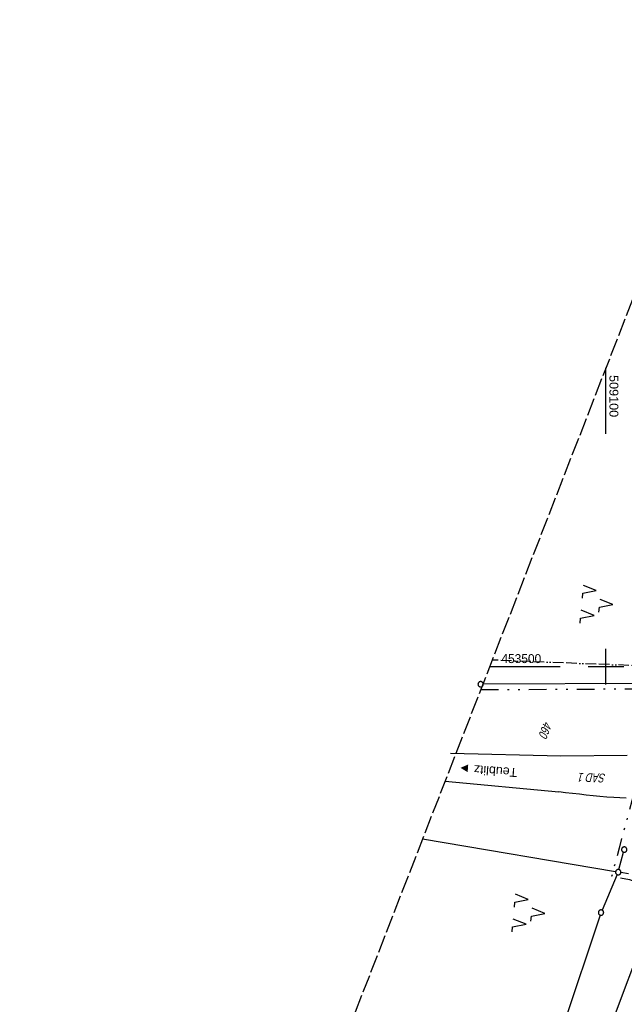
# Model space of a CAD drawing. Extents: x 508935 to 509681, y 453001 to 454023.
# Tile 12 of 36: x 508935 to 509105, y 453405 to 453682. Entities that reach past the tile are written whole.
import ezdxf

# ---------------------------------------------------------------- set-up
doc = ezdxf.new("R2010")
doc.units = 0
doc.header["$LTSCALE"] = 10
doc.header["$MEASUREMENT"] = 0
for name, pattern in [('ACAD_ISO13W100', [36, 12, -3, 12, -3, 0, -3, 0, -3]), ('LT00', [0]), ('LT09', [0.54, 0.2, -0.1, 0.02, -0.1, 0.02, -0.1]), ('LT14', [0.6, 0.5, -0.1])]:
    doc.linetypes.add(name, pattern=pattern)
doc.layers.get('0').update_dxf_attribs({"linetype": 'LT00'})
for name, color, linetype in [('--EK_FBR', 1, 'LT00'), ('DFK_BES-WEGE', 255, 'LT00'), ('DFK_FLUR_NR', 250, 'LT00'), ('DFK_GZPKT', 250, 'LT00'), ('DFK_KATASTER', 250, 'LT00'), ('DFK_NUTZUNG', 250, 'LT00'), ('DFK_TOPO-ANL', 252, 'LT00'), ('GASLTG', 250, 'ACAD_ISO13W100'), ('GEMARKUNGSGRENZE', 3, 'LT09'), ('ORTSRICHTUNG', 7, 'Continuous'), ('V118_AFBR_BAB', 250, 'LT00'), ('V118_RASTER', 250, 'LT00')]:
    doc.layers.add(name, color=color, linetype=linetype)
doc.layers.add('-BLATT_118-RAND', color=7, linetype='LT14', plot=False)
doc.styles.add('Beschrift', font='ARIAL.TTF')
doc.styles.get("Standard").update_dxf_attribs({"font": 'ARIAL.TTF'})

# ---------------------------------------------------------------- blocks, each defined once
blk = doc.blocks.new('SYMB7010')
at = {"color": 0, "linetype": 'ByBlock'}
for points in [[(-0.031408, 0.499213), (-0.093728, 0.49134), (-0.15457, 0.475719), (-0.212975, 0.452595), (-0.268021, 0.422333), (-0.31884, 0.385411), (-0.36463, 0.342411), (-0.40467, 0.29401), (-0.438329, 0.240973), (-0.465074, 0.184136), (-0.484486, 0.124395), (-0.496256, 0.062692), (-0.5002, 0)], [(-0.5002, 0), (-0.496256, -0.062692), (-0.484486, -0.124395), (-0.465075, -0.184136), (-0.438329, -0.240973), (-0.404671, -0.29401), (-0.36463, -0.342411), (-0.31884, -0.385411), (-0.268021, -0.422333), (-0.212975, -0.452595), (-0.154571, -0.475719), (-0.093728, -0.49134), (-0.031408, -0.499213), (0.031408, -0.499213)], [(0.5002, 0), (0.496256, 0.062692), (0.484485, 0.124395), (0.465074, 0.184136), (0.438329, 0.240973), (0.40467, 0.29401), (0.36463, 0.342411), (0.31884, 0.385411), (0.268021, 0.422333), (0.212975, 0.452595), (0.15457, 0.475719), (0.093728, 0.49134), (0.031408, 0.499213), (-0.031408, 0.499213)], [(0.031408, -0.499213), (0.093728, -0.491341), (0.15457, -0.475719), (0.212975, -0.452595), (0.268021, -0.422333), (0.31884, -0.385411), (0.36463, -0.342411), (0.404671, -0.294011), (0.438329, -0.240974), (0.465075, -0.184136), (0.484486, -0.124395), (0.496256, -0.062692), (0.500201, 0)]]:
    blk.add_lwpolyline(points, dxfattribs=at)
blk = doc.blocks.new('SYMB7221')
at = {"color": 0, "linetype": 'ByBlock'}
for p, q in [((0, 0.435), (-0.11, 0.065)), ((0.11, 0.065), (0, 0.435)), ((0.25, 0.065), (0.11, 0.065)), ((-0.35, -0.065), (-0.46, -0.435)), ((0.35, -0.065), (0.24, -0.435))]:
    blk.add_line(p, q, dxfattribs=at)
for points in [[(-0.1, -0.435), (-0.24, -0.435), (-0.35, -0.065)], [(0.6, -0.435), (0.46, -0.435), (0.35, -0.065)]]:
    blk.add_lwpolyline(points, dxfattribs=at)

msp = doc.modelspace()

# ---------------------------------------------------------------- linework, layer by layer
at = {"layer": '--EK_FBR'}
for points in [[(509106.01, 453475.01), (509087.35, 453474.84)], [(509105.71, 453463), (509103.95, 453463.09), (509102.19, 453463.2), (509100.26, 453463.34), (509098.32, 453463.51), (509096.39, 453463.69), (509094.46, 453463.89), (509092.53, 453464.1), (509090.6, 453464.32), (509088.67, 453464.55), (509086.74, 453464.78)]]:
    msp.add_lwpolyline(points, dxfattribs=at)
at = {"layer": '-BLATT_118-RAND'}
msp.add_lwpolyline([(509270.78, 454022.55), (508935.15, 453160.59), (509345.16, 453000.94), (509680.8, 453862.9), (509270.78, 454022.55)], dxfattribs=at)
at = {"layer": 'DFK_KATASTER'}
for p, q in [((509116.87, 453495.3), (509065.53, 453495.04)), ((509102.73, 453442.34), (509048.43, 453451.52)), ((509103.66, 453442.94), (509104.97, 453447.84)), ((509103.18, 453441.53), (509098.91, 453431.55)), ((509106.33, 453441.71), (509104.21, 453442.09)), ((509098.38, 453430.15), (509088.02, 453399.01)), ((509086.57, 453359.6), (509111.54, 453426.17))]:
    msp.add_line(p, q, dxfattribs=at)
at = {"layer": 'DFK_TOPO-ANL'}
for p, q in [((509087.35, 453474.84), (509056.29, 453475.54)), ((509054.77, 453467.8), (509086.74, 453464.78))]:
    msp.add_line(p, q, dxfattribs=at)
at = {"layer": 'GASLTG', "ltscale": 0.025, "flags": 128}
msp.add_lwpolyline([(509262.22, 453532.12), (509205.31, 453533.71), (509165.04, 453498), (509134.5, 453499.27), (509068.03, 453501.84)], dxfattribs=at)
at = {"layer": 'GEMARKUNGSGRENZE', "ltscale": 2.5, "flags": 128}
msp.add_lwpolyline([(509064.79, 453493.54), (509115.67, 453493.79), (509114.72, 453490.25), (509103.71, 453448.96), (509101.6, 453441.03), (509106.67, 453440.13), (509113.77, 453437.48), (509130.37, 453431.27), (509136.64, 453428.95), (509143.04, 453426.57), (509146.82, 453440.81), (509182.34, 453440.52), (509186.97, 453459.15), (509216.71, 453458.93), (509222.72, 453442.67), (509299.2, 453442.1), (509304.17, 453461.1), (509310.36, 453471.64), (509387.51, 453494.02), (509371.85, 453463.35), (509457.38, 453469.85), (509461.26, 453455.45), (509502.16, 453462.79), (509525.98, 453465.3)], dxfattribs=at)
at = {"layer": 'V118_AFBR_BAB'}
for points in [[(509106.01, 453475.01), (509087.35, 453474.84)], [(509105.71, 453463), (509103.95, 453463.09), (509102.19, 453463.2), (509100.26, 453463.34), (509098.32, 453463.51), (509096.39, 453463.69), (509094.46, 453463.89), (509092.53, 453464.1), (509090.6, 453464.32), (509088.67, 453464.55), (509086.74, 453464.78)]]:
    msp.add_lwpolyline(points, dxfattribs=at)
at = {"layer": 'V118_RASTER'}
for p, q in [((509100, 453565.45), (509100, 453583.95)), ((509100, 453495), (509100, 453505)), ((509067.31, 453500), (509087.17, 453500)), ((509095, 453500), (509105, 453500))]:
    msp.add_line(p, q, dxfattribs=at)

# ---------------------------------------------------------------- block references
at = {"layer": 'DFK_GZPKT', "xscale": 1.500000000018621, "yscale": 1.5, "zscale": 1.5, "rotation": 264.7377099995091}
for p in [(509064.78, 453495.04), (509105.16, 453448.57), (509103.47, 453442.22), (509098.62, 453430.86)]:
    msp.add_blockref('SYMB7010', p, dxfattribs=at)
at = {"layer": 'DFK_NUTZUNG', "xscale": 10.00000000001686, "yscale": 10, "zscale": 10, "rotation": 264.7377100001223}
for p in [(509097.62, 453517.82), (509078.51, 453431.03)]:
    msp.add_blockref('SYMB7221', p, dxfattribs=at)

# ---------------------------------------------------------------- texts
at = {"layer": 'DFK_BES-WEGE', "oblique": 13.754, "width": 0.75}
msp.add_text('SAD 1', height=2.5, rotation=178.1259, dxfattribs=at).set_placement((509100.01, 453469.9))
at = {"layer": 'DFK_FLUR_NR', "oblique": 13.754, "width": 0.75}
msp.add_text('460', height=2.5, rotation=248.7249, dxfattribs=at).set_placement((509082.65, 453484.83))
at = {"layer": 'ORTSRICHTUNG', "insert": (509066.82, 453472.08), "char_height": 2.5, "attachment_point": 8, "rotation": 175.837, "style": 'Beschrift'}
msp.add_mtext('Teublitz ►', dxfattribs=at)
at = {"layer": 'V118_RASTER'}
for s, rotation, width, p in [(' 509100', -89.9991, 1.017, (509101, 453582.95)), (' 453500', 0.0009, 0.962, (509069.67, 453501))]:
    msp.add_text(s, height=2.5, rotation=rotation, dxfattribs=dict(at, width=width)).set_placement(p)

doc.saveas('drawing.dxf')
